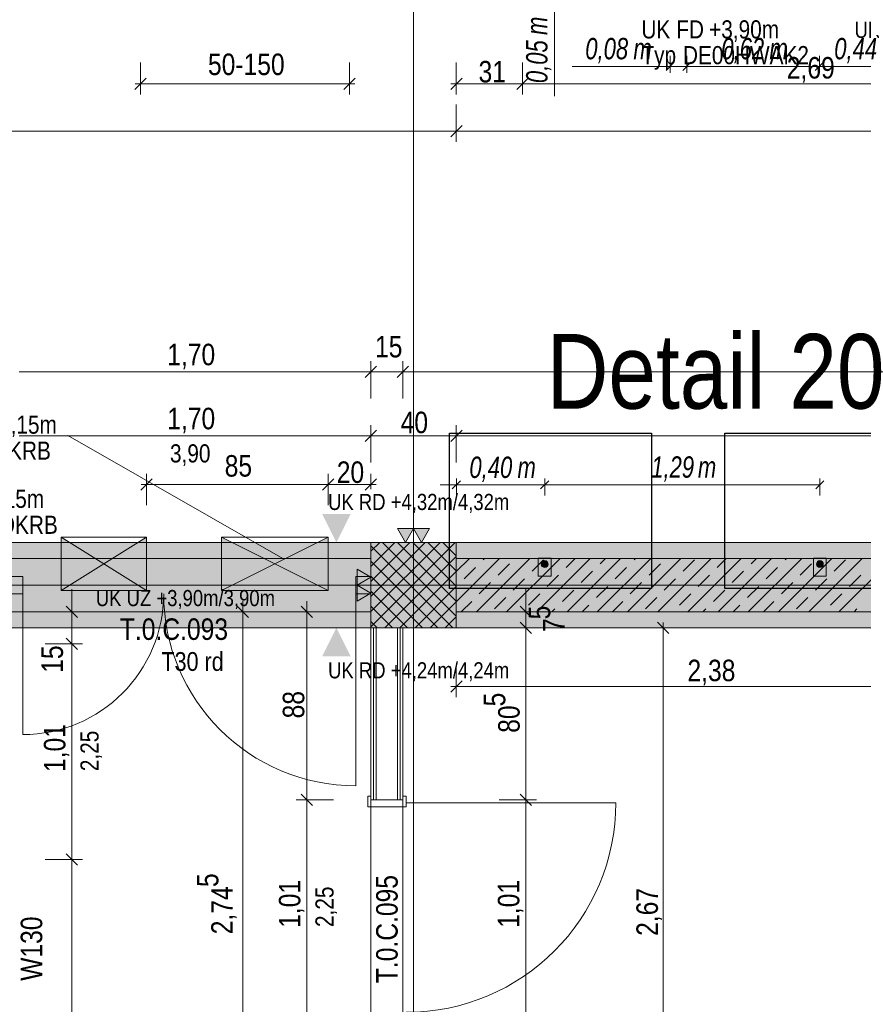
# Model space of a CAD drawing. Extents: x -500 to 300, y 62 to 1162.
# Tile 66 of 90: x -187 to -108, y 735 to 827. Entities that reach past the tile are written whole.
import ezdxf
from ezdxf.lldxf.tags import DXFTag

# ---------------------------------------------------------------- set-up
doc = ezdxf.new("R2010")
doc.units = 0
doc.layers.get('0').update_dxf_attribs({"lineweight": 13})
for name, color, linetype, lineweight, true_color in [('--Bem innen', 9, 'Continuous', 13, 0x808080), ('00 -Bauelemente -Dämmung innen', 7, 'Continuous', 9, 0xff7fe6), ('00 -Bauelemente -Gipskarton', 7, 'Continuous', 9, 0xff7fe6), ('00_Beschriftung UZ', 3, 'Continuous', 35, 0x00ff00), ('30 -33 Aussenwände- 3 Aussenstützen', 7, 'Continuous', 50, 0x0000dd), ('30 -34 Innenwände- 1 tragend', 7, 'Continuous', 13, 0xdd0806), ('30 -34 Innenwände- 11 Durchbruch', 4, 'Continuous', 9, 0x00ffff), ('30 -34 Innenwände- 2 nichttragend', 7, 'Continuous', 18, 0xff7fe6), ('30 -34 Innenwände- 4 Türen_Fenster', 7, 'Continuous', 15, 0x9955ff), ('30 -35 Decken- 1 Konstruktion-Träger- Stahlbeton', 7, 'Continuous', 13, 0x33aa00), ('70 -72 Beschriftung- 1 Beschriftung allgemein', 7, 'Continuous', 9, 0xff6633), ('70 -72 Beschriftung- 2 Beschriftung Bauteile', 7, 'Continuous', 9, 0x9999ff), ('70 -76 Bemaßung- 2 Allgemein', 9, 'Continuous', 5, 0x808080), ('E_Aussparung Bemaßung', 5, 'Continuous', 9, 0x0000ff), ('E_Leerrohr 32', 7, 'Continuous', 9, 0x00b300), ('E_Leerrohr Umrandung', 7, 'Continuous', 13, 0xffffff), ('E_Leerrohr_Detailnummer', 1, 'Continuous', 25, 0xff0000), ('E_Leerrohrdose 32', 7, 'Continuous', 9, 0x99ff99), ('iwb_Schraffur_Unterzug', 7, 'Continuous', 5, 0xffffcc), ('iwb_Schraffur_Wand in Bauart BABW', 7, 'Continuous', 13, 0xac59ff), ('iwb_Sichtbeton', 2, 'Continuous', 50, 0xffff00), ('iwb_Sichtbeton-Shading', 2, 'Continuous', 50, 0xffff00)]:
    doc.layers.add(name, color=color, linetype=linetype, lineweight=lineweight, true_color=true_color)
for name, color, linetype, lineweight in [('70 -71 Achsen- 1 Gebäudeachsen', 7, 'STRICHPUNKT2-A06G93K98I', 18), ('70 -75 Raumstempel- 3 Wandstempel', 7, 'Continuous', 50), ('Keine', 7, 'Continuous', 9)]:
    doc.layers.add(name, color=color, linetype=linetype, lineweight=lineweight)
doc.styles.get("Standard").update_dxf_attribs({"font": 'ARIALN.TTF'})
tags = doc.linetypes.add('fein_strichliert-A06G93KA8I', pattern=[4, 1, -2, 1]).pattern_tags.tags
tags[8:9] = [DXFTag(74, 4), DXFTag(75, 0), DXFTag(340, '0'), DXFTag(46, 0.0), DXFTag(50, 0.0), DXFTag(44, 0.0), DXFTag(45, 0.0)]
tags[6:7] = [DXFTag(74, 4), DXFTag(75, 0), DXFTag(340, '0'), DXFTag(46, 0.0), DXFTag(50, 0.0), DXFTag(44, 0.0), DXFTag(45, 0.0)]
tags[4:5] = [DXFTag(74, 4), DXFTag(75, 0), DXFTag(340, '0'), DXFTag(46, 0.0), DXFTag(50, 0.0), DXFTag(44, 0.0), DXFTag(45, 0.0)]
tags = doc.linetypes.add('STRICHPUNKT2-A06G93K98I', pattern=[12.7, 6.35, -3.175, 0, -3.175]).pattern_tags.tags
tags[10:11] = [DXFTag(74, 4), DXFTag(75, 0), DXFTag(340, '0'), DXFTag(46, 0.0), DXFTag(50, 0.0), DXFTag(44, 0.0), DXFTag(45, 0.0)]
tags[8:9] = [DXFTag(74, 4), DXFTag(75, 0), DXFTag(340, '0'), DXFTag(46, 0.0), DXFTag(50, 0.0), DXFTag(44, 0.0), DXFTag(45, 0.0)]
tags[6:7] = [DXFTag(74, 4), DXFTag(75, 0), DXFTag(340, '0'), DXFTag(46, 0.0), DXFTag(50, 0.0), DXFTag(44, 0.0), DXFTag(45, 0.0)]
tags[4:5] = [DXFTag(74, 4), DXFTag(75, 0), DXFTag(340, '0'), DXFTag(46, 0.0), DXFTag(50, 0.0), DXFTag(44, 0.0), DXFTag(45, 0.0)]

# ---------------------------------------------------------------- blocks, each defined once
blk = doc.blocks.new('Shading-A06G93H18I', base_point=(43.752, 776.653))
at = {"layer": 'iwb_Sichtbeton-Shading', "color": 51, "true_color": 0xffff7f}
for points in [[(-146.298, 776.653), (-146.298, 777.253), (-2.298, 776.653), (-2.298, 777.253)], [(-0.498, 772.253), (-1.098, 771.653), (-146.298, 772.253), (-146.298, 771.653)]]:
    blk.add_solid(points, dxfattribs=at)
blk = doc.blocks.new('Referenz-A06G93KB8I')
at = {"layer": '00 -Bauelemente -Dämmung innen', "color": 0, "linetype": 'Continuous', "lineweight": -2, "ltscale": 0.13}
for p, q in [((-153.799, 770.453), (-153.799, 754.353)), ((-151.799, 770.453), (-151.799, 754.353))]:
    blk.add_line(p, q, dxfattribs=at)
at = {"layer": '00 -Bauelemente -Gipskarton', "color": 0, "linetype": 'Continuous', "lineweight": -2, "ltscale": 0.13}
for p, q in [((-154.299, 770.453), (-154.299, 754.353)), ((-154.049, 770.453), (-154.049, 754.353)), ((-153.799, 770.453), (-153.799, 754.353)), ((-151.799, 770.453), (-151.799, 754.353)), ((-151.549, 770.453), (-151.549, 754.353)), ((-151.299, 770.453), (-151.299, 754.353))]:
    blk.add_line(p, q, dxfattribs=at)
at = {"layer": '00_Beschriftung UZ', "color": 0, "lineweight": -2}
for points in [[(-158.858, 781.124), (-157.526, 778.453), (-156.188, 781.122)], [(-158.858, 775.783), (-157.526, 778.453), (-156.188, 775.785)], [(-158.858, 773.124), (-157.526, 770.453), (-156.188, 773.122)], [(-158.858, 767.783), (-157.526, 770.453), (-156.188, 767.785)]]:
    blk.add_solid(points, dxfattribs=at)
at = {"layer": '30 -33 Aussenwände- 3 Aussenstützen', "color": 0, "lineweight": -2}
for p, q in [((-154.299, 777.629), (-153.474, 778.453)), ((-154.299, 776.215), (-152.06, 778.453)), ((-154.299, 774.8), (-150.646, 778.453)), ((-154.299, 773.386), (-149.232, 778.453)), ((-154.299, 771.972), (-147.817, 778.453)), ((-154.299, 770.558), (-146.403, 778.453)), ((-154.299, 778.126), (-146.626, 770.453)), ((-153.212, 778.453), (-146.299, 771.54)), ((-151.798, 778.453), (-146.299, 772.954)), ((-150.384, 778.453), (-146.299, 774.369)), ((-148.969, 778.453), (-146.299, 775.783)), ((-147.555, 778.453), (-146.299, 777.197)), ((-154.299, 776.712), (-148.04, 770.453)), ((-152.989, 770.453), (-146.299, 777.144)), ((-154.299, 775.298), (-149.455, 770.453)), ((-151.575, 770.453), (-146.299, 775.729)), ((-150.299, 775.453), (-150.299, 773.453)), ((-151.299, 774.453), (-149.299, 774.453)), ((-150.161, 770.453), (-146.299, 774.315)), ((-154.299, 773.883), (-150.869, 770.453)), ((-154.299, 772.469), (-152.283, 770.453)), ((-148.746, 770.453), (-146.299, 772.901)), ((-147.332, 770.453), (-146.299, 771.487)), ((-154.299, 771.055), (-153.697, 770.453))]:
    blk.add_line(p, q, dxfattribs=at)
at = {"layer": '30 -33 Aussenwände- 3 Aussenstützen', "color": 0, "linetype": 'Continuous', "lineweight": -2, "ltscale": 0.13}
for p, q in [((-146.299, 778.453), (-154.299, 778.453)), ((-154.299, 778.453), (-154.299, 770.453)), ((-146.299, 770.453), (-146.299, 778.453)), ((-154.299, 770.453), (-146.299, 770.453))]:
    blk.add_line(p, q, dxfattribs=at)
at = {"layer": '30 -34 Innenwände- 1 tragend', "color": 0, "linetype": 'Continuous', "lineweight": -2, "ltscale": 0.13}
for p, q in [((-154.299, 776.953), (-154.299, 771.953)), ((-154.299, 776.953), (-154.299, 771.953)), ((-154.299, 776.953), (-154.299, 771.953)), ((-2.299, 776.953), (-146.299, 776.953)), ((-146.299, 776.953), (-146.299, 771.953)), ((-2.299, 771.953), (-146.299, 771.953))]:
    blk.add_line(p, q, dxfattribs=at)
at = {"layer": '30 -34 Innenwände- 1 tragend', "color": 0, "lineweight": -2}
for p, q in [((-2.299, 776.953), (-146.299, 776.953)), ((-146.299, 775.729), (-145.075, 776.953)), ((-146.299, 772.901), (-142.246, 776.953)), ((-146.299, 775.729), (-145.075, 776.953)), ((-146.299, 772.901), (-142.246, 776.953)), ((-144.418, 771.953), (-139.418, 776.953)), ((-144.418, 771.953), (-139.418, 776.953)), ((-143.797, 776.817), (-143.66, 776.953)), ((-143.797, 776.817), (-143.66, 776.953)), ((-141.589, 771.953), (-136.589, 776.953)), ((-141.589, 771.953), (-136.589, 776.953)), ((-139.201, 775.756), (-138.14, 776.817)), ((-139.201, 775.756), (-138.14, 776.817)), ((-138.761, 771.953), (-133.761, 776.953)), ((-138.761, 771.953), (-133.761, 776.953)), ((-136.019, 776.11), (-135.175, 776.953)), ((-136.019, 776.11), (-135.175, 776.953)), ((-135.933, 771.953), (-130.933, 776.953)), ((-135.933, 771.953), (-130.933, 776.953)), ((-133.104, 771.953), (-128.104, 776.953)), ((-133.104, 771.953), (-128.104, 776.953)), ((-132.837, 776.463), (-132.347, 776.953)), ((-132.837, 776.463), (-132.347, 776.953)), ((-130.276, 771.953), (-125.276, 776.953)), ((-130.276, 771.953), (-125.276, 776.953)), ((-129.655, 776.817), (-129.518, 776.953)), ((-129.655, 776.817), (-129.518, 776.953)), ((-127.447, 771.953), (-122.447, 776.953)), ((-127.447, 771.953), (-122.447, 776.953)), ((-125.059, 775.756), (-123.998, 776.817)), ((-125.059, 775.756), (-123.998, 776.817)), ((-124.619, 771.953), (-119.619, 776.953)), ((-124.619, 771.953), (-119.619, 776.953)), ((-121.877, 776.11), (-121.033, 776.953)), ((-121.877, 776.11), (-121.033, 776.953)), ((-121.79, 771.953), (-116.79, 776.953)), ((-121.79, 771.953), (-116.79, 776.953)), ((-118.962, 771.953), (-113.962, 776.953)), ((-118.962, 771.953), (-113.962, 776.953)), ((-118.695, 776.463), (-118.205, 776.953)), ((-118.695, 776.463), (-118.205, 776.953)), ((-116.134, 771.953), (-111.134, 776.953)), ((-116.134, 771.953), (-111.134, 776.953)), ((-115.513, 776.817), (-115.376, 776.953)), ((-115.513, 776.817), (-115.376, 776.953)), ((-113.305, 771.953), (-108.305, 776.953)), ((-113.305, 771.953), (-108.305, 776.953)), ((-110.917, 775.756), (-109.856, 776.817)), ((-110.917, 775.756), (-109.856, 776.817)), ((-110.477, 771.953), (-105.477, 776.953)), ((-110.477, 771.953), (-105.477, 776.953)), ((-145.565, 775.049), (-144.504, 776.11)), ((-145.565, 775.049), (-144.504, 776.11)), ((-142.383, 775.403), (-141.322, 776.463)), ((-142.383, 775.403), (-141.322, 776.463)), ((-131.423, 775.049), (-130.362, 776.11)), ((-131.423, 775.049), (-130.362, 776.11)), ((-128.241, 775.403), (-127.18, 776.463)), ((-128.241, 775.403), (-127.18, 776.463)), ((-117.281, 775.049), (-116.22, 776.11)), ((-117.281, 775.049), (-116.22, 776.11)), ((-114.099, 775.403), (-113.038, 776.463)), ((-114.099, 775.403), (-113.038, 776.463)), ((-140.969, 773.988), (-139.908, 775.049)), ((-140.969, 773.988), (-139.908, 775.049)), ((-137.787, 774.342), (-136.726, 775.403)), ((-137.787, 774.342), (-136.726, 775.403)), ((-134.605, 774.695), (-133.544, 775.756)), ((-134.605, 774.695), (-133.544, 775.756)), ((-126.827, 773.988), (-125.766, 775.049)), ((-126.827, 773.988), (-125.766, 775.049)), ((-123.645, 774.342), (-122.584, 775.403)), ((-123.645, 774.342), (-122.584, 775.403)), ((-120.463, 774.695), (-119.402, 775.756)), ((-120.463, 774.695), (-119.402, 775.756)), ((-112.684, 773.988), (-111.624, 775.049)), ((-112.684, 773.988), (-111.624, 775.049)), ((-109.502, 774.342), (-108.442, 775.403)), ((-109.502, 774.342), (-108.442, 775.403)), ((-146.299, 774.315), (-146.272, 774.342)), ((-146.299, 774.315), (-146.272, 774.342)), ((-144.151, 773.635), (-143.09, 774.695)), ((-144.151, 773.635), (-143.09, 774.695)), ((-136.373, 772.928), (-135.312, 773.988)), ((-136.373, 772.928), (-135.312, 773.988)), ((-133.191, 773.281), (-132.13, 774.342)), ((-133.191, 773.281), (-132.13, 774.342)), ((-130.009, 773.635), (-128.948, 774.695)), ((-130.009, 773.635), (-128.948, 774.695)), ((-122.23, 772.928), (-121.17, 773.988)), ((-122.23, 772.928), (-121.17, 773.988)), ((-119.048, 773.281), (-117.988, 774.342)), ((-119.048, 773.281), (-117.988, 774.342)), ((-115.866, 773.635), (-114.806, 774.695)), ((-115.866, 773.635), (-114.806, 774.695)), ((-142.736, 772.221), (-141.676, 773.281)), ((-142.736, 772.221), (-141.676, 773.281)), ((-139.554, 772.574), (-138.494, 773.635)), ((-139.554, 772.574), (-138.494, 773.635)), ((-128.594, 772.221), (-127.534, 773.281)), ((-128.594, 772.221), (-127.534, 773.281)), ((-125.412, 772.574), (-124.352, 773.635)), ((-125.412, 772.574), (-124.352, 773.635)), ((-114.452, 772.221), (-113.392, 773.281)), ((-114.452, 772.221), (-113.392, 773.281)), ((-111.27, 772.574), (-110.21, 773.635)), ((-111.27, 772.574), (-110.21, 773.635)), ((-145.832, 771.953), (-144.858, 772.928)), ((-145.832, 771.953), (-144.858, 772.928)), ((-137.347, 771.953), (-137.08, 772.221)), ((-137.347, 771.953), (-137.08, 772.221)), ((-134.518, 771.953), (-133.898, 772.574)), ((-134.518, 771.953), (-133.898, 772.574)), ((-131.69, 771.953), (-130.716, 772.928)), ((-131.69, 771.953), (-130.716, 772.928)), ((-123.205, 771.953), (-122.937, 772.221)), ((-123.205, 771.953), (-122.937, 772.221)), ((-120.376, 771.953), (-119.755, 772.574)), ((-120.376, 771.953), (-119.755, 772.574)), ((-117.548, 771.953), (-116.574, 772.928)), ((-117.548, 771.953), (-116.574, 772.928)), ((-109.062, 771.953), (-108.795, 772.221)), ((-109.062, 771.953), (-108.795, 772.221)), ((-2.299, 771.953), (-146.299, 771.953))]:
    blk.add_line(p, q, dxfattribs=at)
at = {"layer": '30 -34 Innenwände- 11 Durchbruch', "color": 0, "linetype": 'Continuous', "lineweight": -2, "ltscale": 0.13}
for p, q in [((-162.528, 776.953), (-182.664, 788.475)), ((-183.299, 778.953), (-175.299, 778.953)), ((-175.299, 778.953), (-183.299, 773.953)), ((-175.299, 773.953), (-183.299, 778.953)), ((-183.299, 773.953), (-183.299, 778.953)), ((-183.299, 778.953), (-175.299, 773.953)), ((-175.299, 778.953), (-183.299, 773.953)), ((-175.299, 773.953), (-175.299, 778.953)), ((-168.299, 778.951), (-158.299, 778.951)), ((-158.299, 778.951), (-168.299, 773.951)), ((-158.299, 773.951), (-168.299, 778.951)), ((-168.299, 773.951), (-168.299, 778.951)), ((-168.299, 778.951), (-158.299, 773.951)), ((-158.299, 778.951), (-168.299, 773.951)), ((-158.299, 773.951), (-158.299, 778.951)), ((-183.299, 773.953), (-175.299, 773.953)), ((-168.299, 773.951), (-158.299, 773.951))]:
    blk.add_line(p, q, dxfattribs=at)
at = {"layer": '30 -34 Innenwände- 11 Durchbruch', "color": 0, "lineweight": -2}
for points in [[(-183.299, 773.953), (-183.299, 778.953), (-179.299, 776.453)], [(-175.299, 773.953), (-179.299, 776.453), (-175.299, 778.953)], [(-168.299, 773.951), (-168.299, 778.951), (-163.299, 776.451)], [(-158.299, 773.951), (-163.299, 776.451), (-158.299, 778.951)]]:
    blk.add_solid(points, dxfattribs=at)
at = {"layer": '30 -34 Innenwände- 2 nichttragend', "color": 0, "linetype": 'Continuous', "lineweight": -2, "ltscale": 0.13}
for p, q in [((-154.299, 770.453), (-151.299, 770.453)), ((-154.299, 770.453), (-154.299, 754.353)), ((-151.299, 770.453), (-151.299, 754.353)), ((-154.299, 754.353), (-154.299, 754.673)), ((-151.299, 754.353), (-151.299, 754.673))]:
    blk.add_line(p, q, dxfattribs=at)
at = {"layer": '30 -34 Innenwände- 4 Türen_Fenster', "color": 0, "linetype": 'fein_strichliert-A06G93KA8I', "lineweight": -2, "ltscale": 0.13}
for p, q in [((-154.299, 776.953), (-188.299, 776.953)), ((-186.899, 773.653), (-186.899, 760.453)), ((-155.699, 773.653), (-155.699, 755.653)), ((-154.299, 771.953), (-188.299, 771.953)), ((-154.299, 754.353), (-154.299, 734.153)), ((-151.299, 754.353), (-151.299, 734.153)), ((-150.999, 754.073), (-131.359, 754.073))]:
    blk.add_line(p, q, dxfattribs=at)
at = {"layer": '30 -34 Innenwände- 4 Türen_Fenster', "color": 0, "linetype": 'Continuous', "lineweight": -2, "ltscale": 0.13}
for p, q in [((-188.299, 775.253), (-186.899, 775.253)), ((-186.899, 775.253), (-186.899, 773.653)), ((-155.699, 773.653), (-155.699, 775.253)), ((-155.699, 775.253), (-154.299, 775.253)), ((-154.299, 775.253), (-154.299, 773.653)), ((-186.899, 773.653), (-188.299, 773.653)), ((-154.299, 773.653), (-155.699, 773.653)), ((-154.299, 754.673), (-154.599, 754.673)), ((-154.599, 754.673), (-154.599, 753.673)), ((-154.299, 754.353), (-154.299, 754.673)), ((-150.999, 754.673), (-151.299, 754.673)), ((-151.299, 754.673), (-151.299, 754.353)), ((-150.999, 754.073), (-150.999, 754.673)), ((-154.599, 753.673), (-150.999, 753.673)), ((-151.299, 754.353), (-154.299, 754.353)), ((-150.999, 753.673), (-150.999, 754.073))]:
    blk.add_line(p, q, dxfattribs=at)
at = {"layer": '30 -34 Innenwände- 4 Türen_Fenster', "color": 0, "linetype": 'fein_strichliert-A06G93KA8I', "lineweight": -2, "ltscale": 0.13}
for centre, major_axis in [((-186.899, 773.653), (0, -13.2)), ((-155.699, 773.653), (-18, 0)), ((-150.999, 754.073), (0, -19.64))]:
    blk.add_ellipse(centre, major_axis=major_axis, ratio=1, start_param=0, end_param=1.570796, dxfattribs=at)
at = {"layer": '30 -35 Decken- 1 Konstruktion-Träger- Stahlbeton', "color": 0, "linetype": 'fein_strichliert-A06G93KA8I', "lineweight": -2, "ltscale": 0.13}
for p, q in [((-298.299, 778.453), (-0.799, 778.453)), ((-298.299, 770.453), (-0.799, 770.453))]:
    blk.add_line(p, q, dxfattribs=at)
at = {"layer": '70 -71 Achsen- 1 Gebäudeachsen', "color": 0, "linetype": 'STRICHPUNKT2-A06G93K98I', "lineweight": -2, "ltscale": 0.13}
for p, q in [((-150.299, 1084.393), (-150.299, 84.953)), ((-387.239, 774.453), (76.501, 774.453))]:
    blk.add_line(p, q, dxfattribs=at)
at = {"layer": '70 -72 Beschriftung- 2 Beschriftung Bauteile', "color": 0, "lineweight": -2}
for p, q in [((-151.049, 778.453), (-151.799, 779.752)), ((-151.799, 779.752), (-150.299, 779.752)), ((-150.299, 779.752), (-151.049, 778.453)), ((-149.549, 778.453), (-150.299, 779.752)), ((-150.299, 779.752), (-148.799, 779.752)), ((-148.799, 779.752), (-149.549, 778.453)), ((-155.598, 775.953), (-154.299, 775.203)), ((-155.598, 774.453), (-155.598, 775.953)), ((-154.299, 775.203), (-155.598, 774.453)), ((-155.598, 774.453), (-154.299, 773.703)), ((-155.598, 772.953), (-155.598, 774.453)), ((-154.299, 773.703), (-155.598, 772.953))]:
    blk.add_line(p, q, dxfattribs=at)
for points in [[(-151.049, 778.453), (-151.799, 779.752), (-151.049, 779.752)], [(-151.049, 778.453), (-151.049, 779.752), (-150.299, 779.752)], [(-149.549, 778.453), (-150.299, 779.752), (-149.549, 779.752)], [(-149.549, 778.453), (-149.549, 779.752), (-148.799, 779.752)], [(-155.598, 774.453), (-155.598, 775.953), (-154.299, 775.203)], [(-155.598, 772.953), (-155.598, 774.453), (-154.299, 773.703)]]:
    blk.add_solid(points, dxfattribs=at)
at = {"layer": '70 -76 Bemaßung- 2 Allgemein', "color": 0, "linetype": 'Continuous', "lineweight": -2, "ltscale": 0.13}
for p, q in [((-175.865, 823.412), (-175.865, 820.412)), ((-156.299, 823.412), (-156.299, 820.412)), ((-146.299, 823.415), (-146.299, 820.415)), ((-140.099, 823.415), (-140.099, 820.415)), ((-140.099, 823.415), (-140.099, 820.415)), ((-176.396, 820.881), (-175.335, 821.942)), ((-155.768, 821.942), (-156.829, 820.881)), ((-146.829, 820.885), (-145.768, 821.946)), ((-139.568, 821.946), (-140.629, 820.885)), ((-140.629, 820.885), (-139.568, 821.946)), ((-176.365, 821.412), (-174.805, 821.412)), ((-157.359, 821.412), (-174.805, 821.412)), ((-155.799, 821.412), (-157.359, 821.412)), ((-146.799, 821.415), (-145.238, 821.415)), ((-141.159, 821.415), (-145.238, 821.415)), ((-139.599, 821.415), (-141.159, 821.415)), ((-140.599, 821.415), (-139.038, 821.415)), ((-87.359, 821.415), (-139.038, 821.415)), ((-146.299, 819.491), (-146.299, 815.991)), ((-146.299, 819.491), (-146.299, 815.991)), ((-145.768, 817.521), (-146.829, 816.46)), ((-146.829, 816.46), (-145.768, 817.521)), ((-147.359, 816.991), (-297.238, 816.991)), ((-145.299, 816.991), (-147.359, 816.991)), ((-147.299, 816.991), (-145.238, 816.991)), ((-77.859, 816.991), (-145.238, 816.991)), ((-154.299, 791.953), (-154.299, 795.453)), ((-154.299, 791.953), (-154.299, 795.453)), ((-151.299, 791.953), (-151.299, 795.453)), ((-151.299, 791.953), (-151.299, 795.453)), ((-187.238, 794.453), (-186.178, 794.453)), ((-155.359, 794.453), (-187.238, 794.453)), ((-155.359, 794.453), (-156.42, 794.453)), ((-153.299, 794.453), (-155.359, 794.453)), ((-153.299, 794.453), (-155.359, 794.453)), ((-153.768, 794.984), (-154.829, 793.923)), ((-153.768, 794.984), (-154.829, 793.923)), ((-151.299, 794.453), (-154.299, 794.453)), ((-152.299, 794.453), (-150.238, 794.453)), ((-152.299, 794.453), (-150.238, 794.453)), ((-151.829, 793.923), (-150.768, 794.984)), ((-151.829, 793.923), (-150.768, 794.984)), ((-1.859, 794.453), (-150.238, 794.453)), ((-150.238, 794.453), (-149.178, 794.453)), ((-153.768, 788.984), (-154.829, 787.923)), ((-154.829, 787.923), (-153.768, 788.984)), ((-154.299, 785.953), (-154.299, 789.453)), ((-154.299, 785.953), (-154.299, 789.453)), ((-146.829, 787.923), (-145.768, 788.984)), ((-145.768, 788.984), (-146.829, 787.923)), ((-146.299, 785.953), (-146.299, 789.453)), ((-146.299, 785.953), (-146.299, 789.453)), ((-155.359, 788.453), (-187.238, 788.453)), ((-153.299, 788.453), (-155.359, 788.453)), ((-155.299, 788.453), (-153.238, 788.453)), ((-147.359, 788.453), (-153.238, 788.453)), ((-145.299, 788.453), (-147.359, 788.453)), ((-147.299, 788.453), (-145.238, 788.453)), ((-3.359, 788.453), (-145.238, 788.453)), ((-175.829, 783.364), (-174.768, 784.425)), ((-175.299, 781.953), (-175.299, 784.894)), ((-158.829, 783.364), (-157.768, 784.425)), ((-157.768, 784.425), (-158.829, 783.364)), ((-158.299, 781.951), (-158.299, 784.894)), ((-158.299, 781.951), (-158.299, 784.894)), ((-153.768, 784.425), (-154.829, 783.364)), ((-154.299, 783.453), (-154.299, 784.894)), ((-175.799, 783.894), (-174.238, 783.894)), ((-159.359, 783.894), (-174.238, 783.894)), ((-157.799, 783.894), (-159.359, 783.894)), ((-158.799, 783.894), (-157.238, 783.894)), ((-155.359, 783.894), (-157.238, 783.894)), ((-153.799, 783.894), (-155.359, 783.894)), ((-182.299, 773.014), (-182.299, 774.074)), ((-139.799, 773.014), (-139.799, 774.074)), ((-181.768, 771.423), (-182.829, 772.484)), ((-182.299, 770.953), (-182.299, 773.014)), ((-166.829, 772.484), (-165.768, 771.423)), ((-166.299, 772.953), (-166.299, 770.893)), ((-160.829, 772.484), (-159.768, 771.423)), ((-160.299, 772.953), (-160.299, 770.893)), ((-139.268, 771.423), (-140.329, 772.484)), ((-139.799, 770.953), (-139.799, 773.014)), ((-184.799, 771.953), (-181.299, 771.953)), ((-182.299, 768.953), (-182.299, 771.953)), ((-163.799, 771.953), (-167.299, 771.953)), ((-157.799, 771.953), (-161.299, 771.953)), ((-142.299, 771.953), (-138.799, 771.953)), ((-139.799, 771.953), (-139.799, 770.453)), ((-139.799, 771.453), (-139.799, 769.393)), ((-139.799, 771.453), (-139.799, 769.393)), ((-166.299, 718.114), (-166.299, 770.893)), ((-160.299, 755.414), (-160.299, 770.893)), ((-142.299, 770.453), (-138.799, 770.453)), ((-142.299, 770.453), (-138.799, 770.453)), ((-140.329, 770.984), (-139.268, 769.923)), ((-140.329, 770.984), (-139.268, 769.923)), ((-128.924, 770.453), (-125.924, 770.453)), ((-127.455, 770.984), (-126.394, 769.923)), ((-126.924, 770.953), (-126.924, 769.393)), ((-182.829, 769.484), (-181.768, 768.423)), ((-182.829, 769.484), (-181.768, 768.423)), ((-182.299, 769.953), (-182.299, 767.893)), ((-182.299, 769.953), (-182.299, 767.893)), ((-139.799, 769.393), (-139.799, 768.333)), ((-139.799, 769.393), (-139.799, 755.414)), ((-126.924, 718.114), (-126.924, 769.393)), ((-184.799, 768.953), (-181.299, 768.953)), ((-184.799, 768.953), (-181.299, 768.953)), ((-182.299, 767.893), (-182.299, 766.833)), ((-182.299, 749.814), (-182.299, 767.893)), ((-146.299, 766.953), (-146.299, 763.953)), ((-146.829, 764.423), (-145.768, 765.484)), ((-146.799, 764.953), (-145.238, 764.953)), ((-99.757, 764.953), (-145.238, 764.953)), ((-159.768, 753.823), (-160.829, 754.884)), ((-160.829, 754.884), (-159.768, 753.823)), ((-160.299, 753.353), (-160.299, 755.414)), ((-160.299, 755.353), (-160.299, 753.293)), ((-139.268, 753.823), (-140.329, 754.884)), ((-140.329, 754.884), (-139.268, 753.823)), ((-139.799, 753.353), (-139.799, 755.414)), ((-139.799, 755.353), (-139.799, 753.293)), ((-157.799, 754.353), (-161.299, 754.353)), ((-157.799, 754.353), (-161.299, 754.353)), ((-142.299, 754.353), (-138.799, 754.353)), ((-142.299, 754.353), (-138.799, 754.353)), ((-160.299, 735.214), (-160.299, 753.293)), ((-139.799, 753.293), (-139.799, 735.214)), ((-182.829, 749.284), (-181.768, 748.223)), ((-181.768, 748.223), (-182.829, 749.284)), ((-182.299, 747.753), (-182.299, 749.814)), ((-182.299, 749.753), (-182.299, 747.693)), ((-184.799, 748.753), (-181.299, 748.753)), ((-184.799, 748.753), (-181.299, 748.753)), ((-182.299, 714.114), (-182.299, 747.693)), ((-160.299, 733.153), (-160.299, 735.214)), ((-139.799, 733.153), (-139.799, 735.214))]:
    blk.add_line(p, q, dxfattribs=at)
at = {"layer": '--Bem innen', "color": 0, "linetype": 'Continuous', "lineweight": -2, "ltscale": 0.13, "insert": (-173.109, 787.647), "char_height": 1.7, "attachment_point": 1}
blk.add_mtext('{\\fArial Narrow;3,90}', dxfattribs=at)
at = {"layer": '--Bem innen', "color": 0, "linetype": 'Continuous', "lineweight": -2, "ltscale": 0.13, "char_height": 1.7, "attachment_point": 1, "rotation": 90}
for insert in [(-181.493, 757.026), (-159.493, 742.426)]:
    blk.add_mtext('{\\fArial Narrow;2,25}', dxfattribs=dict(at, insert=insert))
at = {"layer": '00_Beschriftung UZ', "color": 0, "linetype": 'ByBlock', "lineweight": -2, "ltscale": 0.13, "char_height": 1.51033, "attachment_point": 1}
for s, insert in [('{\\fArial Narrow;UK RD +4,32m/4,32m}', (-109.013, 827.229)), ('{\\fArial Narrow;UK RD +4,32m/4,32m}', (-158.308, 783.004)), ('{\\fArial Narrow;UK UZ +3,90m/3,90m}', (-180.053, 773.998)), ('{\\fArial Narrow;UK RD +4,24m/4,24m}', (-158.308, 767.229))]:
    blk.add_mtext(s, dxfattribs=dict(at, insert=insert))
at = {"layer": '30 -34 Innenwände- 11 Durchbruch', "color": 0, "linetype": 'Continuous', "lineweight": -2, "ltscale": 0.13, "char_height": 1.7, "attachment_point": 1}
for s, insert in [('{\\fArial Narrow;0,5m/0,15m}', (-193.985, 790.342)), ('{\\fArial Narrow;ü.OKRB}', (-191.403, 787.907)), ('{\\fArial Narrow;0,4m/0,15m}', (-195.175, 783.396)), ('{\\fArial Narrow;ü.OKRB}', (-190.754, 780.961))]:
    blk.add_mtext(s, dxfattribs=dict(at, insert=insert))
at = {"layer": '70 -72 Beschriftung- 1 Beschriftung allgemein', "color": 0, "linetype": 'Continuous', "lineweight": -2, "ltscale": 0.13, "char_height": 1.7, "attachment_point": 1}
for s, insert in [('{\\fArial Narrow;UK}', (-128.97, 827.371)), ('{\\fArial Narrow;FD}', (-125.711, 827.371)), ('{\\fArial Narrow;+3,90m}', (-122.633, 827.371)), ('{\\fArial Narrow;Typ}', (-128.97, 824.959)), ('{\\fArial Narrow;DE00HWAK2}', (-125.08, 824.959))]:
    blk.add_mtext(s, dxfattribs=dict(at, insert=insert))
at = {"layer": '70 -75 Raumstempel- 3 Wandstempel', "color": 0, "linetype": 'Continuous', "lineweight": -2, "ltscale": 0.13, "insert": (-187.083, 737.384), "char_height": 2.01377, "attachment_point": 1, "rotation": 90}
blk.add_mtext('{\\fArial Narrow;W130}', dxfattribs=at)
at = {"layer": '70 -76 Bemaßung- 2 Allgemein', "color": 0, "linetype": 'Continuous', "lineweight": -2, "ltscale": 0.13, "char_height": 2.01377, "attachment_point": 1}
for s, insert in [('{\\fArial Narrow;50-150}', (-169.554, 824.254)), ('{\\fArial Narrow;2,69}', (-115.359, 823.931)), ('{\\fArial Narrow;31}', (-144.22, 823.566)), ('{\\fArial Narrow;1,70}', (-173.367, 797.069)), ('{\\fArial Narrow;15}', (-153.911, 797.804)), ('{\\fArial Narrow;1,70}', (-173.367, 791.069)), ('{\\fArial Narrow;40}', (-151.515, 790.704)), ('{\\fArial Narrow;85}', (-167.987, 786.636)), ('{\\fArial Narrow;20}', (-157.495, 786.045)), ('{\\fArial Narrow;2,38}', (-124.659, 767.469))]:
    blk.add_mtext(s, dxfattribs=dict(at, insert=insert))
at = {"layer": '70 -76 Bemaßung- 2 Allgemein', "color": 0, "linetype": 'Continuous', "lineweight": -2, "ltscale": 0.13, "char_height": 2.01377, "attachment_point": 1, "rotation": 90}
for s, insert in [('{\\fArial Narrow;5}', (-139.519, 771.246)), ('{\\fArial Narrow;7}', (-138.176, 770.067)), ('{\\fArial Narrow;15}', (-185.141, 766.244)), ('{\\fArial Narrow;88}', (-162.55, 761.969)), ('{\\fArial Narrow;5}', (-143.727, 763.093)), ('{\\fArial Narrow;80}', (-142.384, 760.62)), ('{\\fArial Narrow;1,01}', (-184.914, 756.946)), ('{\\fArial Narrow;5}', (-170.591, 746.17)), ('{\\fArial Narrow;1,01}', (-162.914, 742.346)), ('{\\fArial Narrow;1,01}', (-142.414, 742.346)), ('{\\fArial Narrow;2,74}', (-169.249, 741.744)), ('{\\fArial Narrow;2,67}', (-129.44, 741.595))]:
    blk.add_mtext(s, dxfattribs=dict(at, insert=insert))
at = {"layer": 'Keine', "color": 0, "linetype": 'Continuous', "lineweight": -2, "ltscale": 0.13, "attachment_point": 1}
for s, insert, char_height in [('{\\fArial Narrow;T.0.C.093}', (-177.801, 771.338), 2.01377), ('{\\fArial Narrow;T30 rd}', (-173.913, 768.181), 1.76205)]:
    blk.add_mtext(s, dxfattribs=dict(at, insert=insert, char_height=char_height))
at = {"layer": 'Keine', "color": 0, "linetype": 'Continuous', "lineweight": -2, "ltscale": 0.13, "insert": (-153.806, 737.166), "char_height": 2.01377, "attachment_point": 1, "rotation": 90}
blk.add_mtext('{\\fArial Narrow;T.0.C.095}', dxfattribs=at)
blk = doc.blocks.new('Referenz-A06G93KD8I')
at = {"layer": 'iwb_Schraffur_Unterzug', "linetype": 'Continuous', "ltscale": 0.13}
for points in [[(-298.298, 774.453), (-298.298, 778.453), (76.501, 778.453)], [(-298.298, 774.453), (76.501, 778.453), (76.501, 774.883)], [(-298.298, 774.453), (76.501, 774.883), (76.501, 774.024)], [(-298.298, 774.453), (76.501, 774.024), (76.501, 770.453)], [(-298.298, 774.453), (76.501, 770.453), (-298.298, 770.453)]]:
    blk.add_solid(points, dxfattribs=at)
at = {"layer": 'iwb_Schraffur_Wand in Bauart BABW', "linetype": 'Continuous', "ltscale": 0.13}
blk.add_solid([(-154.298, 776.953), (4.202, 776.953), (-154.298, 771.953), (4.202, 771.953)], dxfattribs=at)
at = {"layer": 'iwb_Sichtbeton', "linetype": 'Continuous', "ltscale": 0.5}
for points in [[(-146.298, 776.653), (-146.298, 777.253), (-2.298, 776.653), (-2.298, 777.253)], [(-0.498, 772.253), (-1.098, 771.653), (-146.298, 772.253), (-146.298, 771.653)]]:
    blk.add_solid(points, dxfattribs=at)
blk = doc.blocks.new('Einzeiliger Text-A06G93MJ8I')
at = {"color": 0, "lineweight": -2, "insert": (-137.851, 797.986), "char_height": 7, "attachment_point": 1}
blk.add_mtext('{\\fArial Narrow;Detail 20}', dxfattribs=at)
blk = doc.blocks.new('Polygon-A06G93ML8I')
at = {"color": 0, "linetype": 'ByBlock', "lineweight": -2, "ltscale": 0.25}
for p, q in [((-146.939, 788.677), (-128.03, 788.677)), ((-146.939, 774.129), (-146.939, 788.677)), ((-128.03, 788.677), (-128.03, 774.129)), ((-128.03, 774.129), (-146.939, 774.129))]:
    blk.add_line(p, q, dxfattribs=at)
blk = doc.blocks.new('Kreis-A06G93MN8I')
at = {"color": 0, "linetype": 'ByBlock', "lineweight": -2, "ltscale": 0.13}
blk.add_circle((-138.028, 776.429), 0.32, dxfattribs=at)
blk = doc.blocks.new('Polygon-A06G93MP8I')
at = {"color": 0, "linetype": 'ByBlock', "lineweight": -2, "ltscale": 0.13}
for p, q in [((-138.626, 775.295), (-138.626, 776.975)), ((-138.626, 776.975), (-137.426, 776.975)), ((-137.426, 776.975), (-137.426, 775.295)), ((-137.426, 775.295), (-138.626, 775.295))]:
    blk.add_line(p, q, dxfattribs=at)
blk = doc.blocks.new('Schraffur-A06G93MR8I')
at = {"linetype": 'ByBlock', "lineweight": -2, "ltscale": 0.13}
blk.add_hatch(color=0, dxfattribs=at).paths.add_polyline_path([(-138.348, 776.429), (-138.338, 776.506), (-138.311, 776.578), (-138.267, 776.641), (-138.21, 776.692), (-138.141, 776.728), (-138.066, 776.747), (-137.989, 776.747), (-137.914, 776.728), (-137.846, 776.692), (-137.788, 776.641), (-137.744, 776.578), (-137.717, 776.506), (-137.708, 776.429), (-137.717, 776.353), (-137.744, 776.28), (-137.788, 776.217), (-137.846, 776.166), (-137.914, 776.13), (-137.989, 776.111), (-138.066, 776.111), (-138.141, 776.13), (-138.21, 776.166), (-138.267, 776.217), (-138.311, 776.28), (-138.338, 776.353)])
blk = doc.blocks.new('Polygon-A06G93MT8I')
at = {"color": 0, "linetype": 'ByBlock', "lineweight": -2, "ltscale": 0.13}
blk.add_solid([(-137.426, 776.975), (-137.426, 775.295), (-138.626, 776.975), (-138.626, 775.295)], dxfattribs=at)
blk = doc.blocks.new('Maß-A06G93MV8I')
at = {"color": 0, "linetype": 'ByBlock', "lineweight": -2, "ltscale": 0.13}
for p, q in [((-146.68, 783.472), (-145.916, 784.235)), ((-146.298, 784.453), (-146.298, 782.853)), ((-138.408, 783.472), (-137.644, 784.235)), ((-138.026, 784.453), (-138.026, 782.853)), ((-147.825, 783.853), (-128.844, 783.853))]:
    blk.add_line(p, q, dxfattribs=at)
at = {"color": 0, "linetype": 'ByBlock', "lineweight": -2, "ltscale": 0.13, "char_height": 2, "attachment_point": 1}
for s, insert in [('{\\W0.9;\\fArial Narrow|b0|i1;0,40 }', (-145.077, 786.497)), ('{\\W0.9;\\fArial Narrow|b0|i1;m}', (-140.572, 786.497))]:
    blk.add_mtext(s, dxfattribs=dict(at, insert=insert))
blk = doc.blocks.new('Polygon-A06G93O18I')
at = {"color": 0, "linetype": 'ByBlock', "lineweight": -2, "ltscale": 0.25}
for p, q in [((-121.173, 788.677), (-102.263, 788.677)), ((-121.173, 774.129), (-121.173, 788.677)), ((-102.263, 788.677), (-102.263, 774.129)), ((-102.263, 774.129), (-121.173, 774.129))]:
    blk.add_line(p, q, dxfattribs=at)
blk = doc.blocks.new('Kreis-A06G93O38I')
at = {"color": 0, "linetype": 'ByBlock', "lineweight": -2, "ltscale": 0.13}
blk.add_circle((-112.261, 776.429), 0.32, dxfattribs=at)
blk = doc.blocks.new('Polygon-A06G93O58I')
at = {"color": 0, "linetype": 'ByBlock', "lineweight": -2, "ltscale": 0.13}
for p, q in [((-112.859, 775.295), (-112.859, 776.975)), ((-112.859, 776.975), (-111.659, 776.975)), ((-111.659, 776.975), (-111.659, 775.295)), ((-111.659, 775.295), (-112.859, 775.295))]:
    blk.add_line(p, q, dxfattribs=at)
blk = doc.blocks.new('Schraffur-A06G93O78I')
at = {"linetype": 'ByBlock', "lineweight": -2, "ltscale": 0.13}
blk.add_hatch(color=0, dxfattribs=at).paths.add_polyline_path([(-112.581, 776.429), (-112.572, 776.506), (-112.544, 776.578), (-112.501, 776.641), (-112.443, 776.692), (-112.374, 776.728), (-112.3, 776.747), (-112.222, 776.747), (-112.148, 776.728), (-112.079, 776.692), (-112.021, 776.641), (-111.978, 776.578), (-111.95, 776.506), (-111.941, 776.429), (-111.95, 776.353), (-111.978, 776.28), (-112.021, 776.217), (-112.079, 776.166), (-112.148, 776.13), (-112.222, 776.111), (-112.3, 776.111), (-112.374, 776.13), (-112.443, 776.166), (-112.501, 776.217), (-112.544, 776.28), (-112.572, 776.353)])
blk = doc.blocks.new('Polygon-A06G93O98I')
at = {"color": 0, "linetype": 'ByBlock', "lineweight": -2, "ltscale": 0.13}
blk.add_solid([(-111.659, 776.975), (-111.659, 775.295), (-112.859, 776.975), (-112.859, 775.295)], dxfattribs=at)
blk = doc.blocks.new('Maß-A06G93OL8I')
at = {"color": 0, "linetype": 'ByBlock', "lineweight": -2, "ltscale": 0.13}
for p, q in [((-137.644, 784.235), (-138.408, 783.472)), ((-138.026, 784.453), (-138.026, 782.853)), ((-111.877, 784.235), (-112.641, 783.472)), ((-112.259, 784.453), (-112.259, 782.853)), ((-138.026, 783.853), (-112.259, 783.853))]:
    blk.add_line(p, q, dxfattribs=at)
at = {"color": 0, "linetype": 'ByBlock', "lineweight": -2, "ltscale": 0.13, "char_height": 2, "attachment_point": 1}
for s, insert in [('{\\W0.9;\\fArial Narrow|b0|i1;1,29 }', (-128.052, 786.52)), ('{\\W0.9;\\fArial Narrow|b0|i1;m}', (-123.684, 786.52))]:
    blk.add_mtext(s, dxfattribs=dict(at, insert=insert))
blk = doc.blocks.new('Maß-A06G93RF8I')
at = {"color": 0, "linetype": 'ByBlock', "lineweight": -2, "ltscale": 0.13}
for p, q in [((-112.31, 822.453), (-112.31, 824.053)), ((-103.566, 822.453), (-103.566, 824.053)), ((-111.928, 823.435), (-112.692, 822.672)), ((-103.566, 823.053), (-112.31, 823.053)), ((-103.184, 823.435), (-103.948, 822.672))]:
    blk.add_line(p, q, dxfattribs=at)
at = {"color": 0, "linetype": 'ByBlock', "lineweight": -2, "ltscale": 0.13, "char_height": 2, "attachment_point": 1}
for s, insert in [('{\\W0.9;\\fArial Narrow|b0|i1;0,44 }', (-110.916, 825.72)), ('{\\W0.9;\\fArial Narrow|b0|i1;m}', (-106.411, 825.72))]:
    blk.add_mtext(s, dxfattribs=dict(at, insert=insert))
blk = doc.blocks.new('Maß-A06G93RH8I')
at = {"color": 0, "linetype": 'ByBlock', "lineweight": -2, "ltscale": 0.13}
for p, q in [((-124.713, 822.453), (-124.713, 824.053)), ((-112.31, 822.453), (-112.31, 824.053)), ((-125.095, 822.672), (-124.331, 823.435)), ((-112.31, 823.053), (-124.713, 823.053)), ((-112.692, 822.672), (-111.928, 823.435))]:
    blk.add_line(p, q, dxfattribs=at)
at = {"color": 0, "linetype": 'ByBlock', "lineweight": -2, "ltscale": 0.13, "char_height": 2, "attachment_point": 1}
for s, insert in [('{\\W0.9;\\fArial Narrow|b0|i1;0,62 }', (-121.489, 825.72)), ('{\\W0.9;\\fArial Narrow|b0|i1;m}', (-116.985, 825.72))]:
    blk.add_mtext(s, dxfattribs=dict(at, insert=insert))
blk = doc.blocks.new('Maß-A06G93RJ8I')
at = {"color": 0, "linetype": 'ByBlock', "lineweight": -2, "ltscale": 0.13}
for p, q in [((-126.274, 822.453), (-126.274, 824.053)), ((-124.713, 822.453), (-124.713, 824.053)), ((-123.186, 823.053), (-135.456, 823.053)), ((-125.893, 823.435), (-126.656, 822.672)), ((-124.331, 823.435), (-125.095, 822.672))]:
    blk.add_line(p, q, dxfattribs=at)
at = {"color": 0, "linetype": 'ByBlock', "lineweight": -2, "ltscale": 0.13, "char_height": 2, "attachment_point": 1}
for s, insert in [('{\\W0.9;\\fArial Narrow|b0|i1;0,08 }', (-134.225, 825.72)), ('{\\W0.9;\\fArial Narrow|b0|i1;m}', (-129.721, 825.72))]:
    blk.add_mtext(s, dxfattribs=dict(at, insert=insert))
blk = doc.blocks.new('Maß-A06G93RL8I')
at = {"color": 0, "linetype": 'ByBlock', "lineweight": -2, "ltscale": 0.13}
for p, q in [((-137.098, 831.981), (-137.098, 820.258)), ((-136.498, 830.453), (-138.098, 830.453)), ((-137.48, 830.835), (-136.716, 830.072)), ((-137.698, 829.44), (-136.098, 829.44)), ((-137.48, 829.822), (-136.716, 829.058))]:
    blk.add_line(p, q, dxfattribs=at)
at = {"color": 0, "linetype": 'ByBlock', "lineweight": -2, "ltscale": 0.13, "char_height": 2, "attachment_point": 1, "rotation": 90}
for s, insert in [('{\\W0.9;\\fArial Narrow|b0|i1;m}', (-139.764, 825.994)), ('{\\W0.9;\\fArial Narrow|b0|i1;0,05 }', (-139.764, 821.489))]:
    blk.add_mtext(s, dxfattribs=dict(at, insert=insert))

msp = doc.modelspace()

# ---------------------------------------------------------------- block references
at = {"color": 8, "lineweight": 13, "ltscale": 0.13, "true_color": 0x808080}
msp.add_blockref('Referenz-A06G93KB8I', (0, 0), dxfattribs=at)
at = {"color": 8, "lineweight": 25, "ltscale": 0.25, "true_color": 0x808080}
msp.add_blockref('Referenz-A06G93KD8I', (0, 0), dxfattribs=at)
msp.add_blockref('Shading-A06G93H18I', (43.752, 776.653))
at = {"layer": 'E_Aussparung Bemaßung', "ltscale": 0.13}
for name in ['Maß-A06G93RL8I', 'Maß-A06G93RJ8I', 'Maß-A06G93RH8I', 'Maß-A06G93RF8I', 'Maß-A06G93MV8I', 'Maß-A06G93OL8I']:
    msp.add_blockref(name, (0, 0), dxfattribs=at)
at = {"layer": 'E_Leerrohr 32', "ltscale": 0.13}
for name in ['Schraffur-A06G93MR8I', 'Schraffur-A06G93O78I']:
    msp.add_blockref(name, (0, 0), dxfattribs=at)
at = {"layer": 'E_Leerrohr Umrandung', "ltscale": 0.13}
for name in ['Kreis-A06G93MN8I', 'Kreis-A06G93O38I']:
    msp.add_blockref(name, (0, 0), dxfattribs=at)
at = {"layer": 'E_Leerrohr_Detailnummer', "ltscale": 0.25}
for name in ['Einzeiliger Text-A06G93MJ8I', 'Polygon-A06G93ML8I', 'Polygon-A06G93O18I']:
    msp.add_blockref(name, (0, 0), dxfattribs=at)
at = {"layer": 'E_Leerrohrdose 32', "color": 7, "ltscale": 0.13, "true_color": 0xffffff}
for name in ['Polygon-A06G93MP8I', 'Polygon-A06G93O58I']:
    msp.add_blockref(name, (0, 0), dxfattribs=at)
at = {"layer": 'E_Leerrohrdose 32', "ltscale": 0.13}
for name in ['Polygon-A06G93MT8I', 'Polygon-A06G93O98I']:
    msp.add_blockref(name, (0, 0), dxfattribs=at)

doc.saveas('drawing.dxf')
